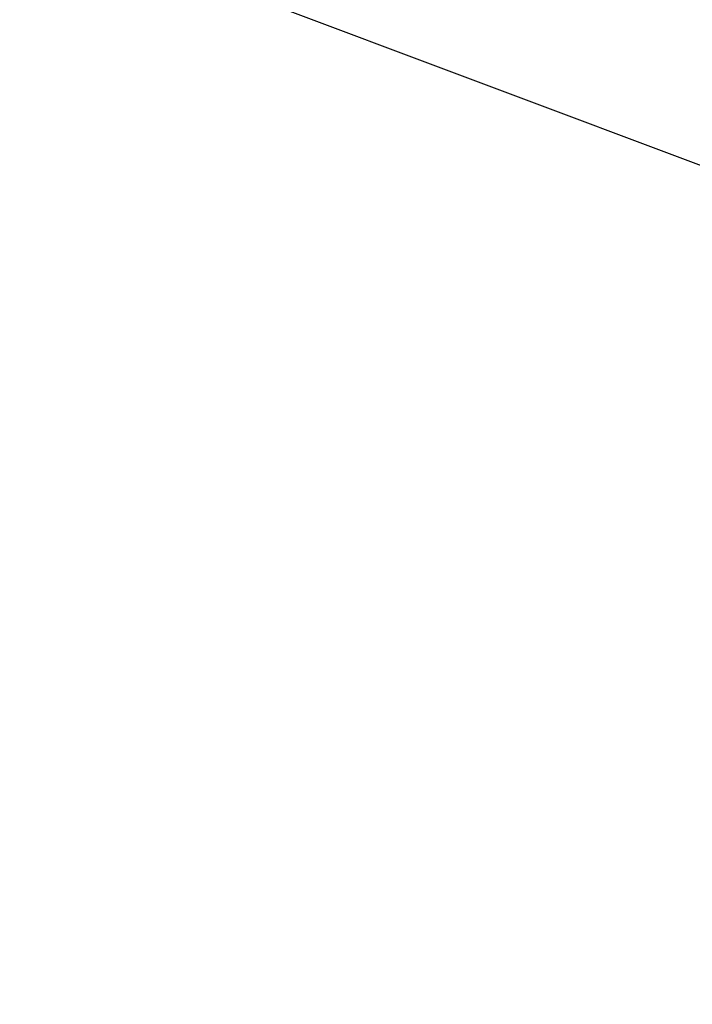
# Model space of a CAD drawing. Header units: millimetres. Extents: x 54 to 130, y 13 to 286.
# Tile 162 of 256: x 99.8837 to 99.9678, y 13.5532 to 13.6763. Entities that reach past the tile are written whole.
import ezdxf

# ---------------------------------------------------------------- set-up
doc = ezdxf.new("R2010")
doc.units = ezdxf.units.MM

msp = doc.modelspace()

# ---------------------------------------------------------------- linework, layer by layer
at = {"color": 7, "linetype": 'Continuous', "lineweight": 25, "flags": 128}
msp.add_lwpolyline([(100.78594, 13.45111), (100.39214, 13.49921), (99.87041, 13.695), (99.36119, 14.0213), (98.99785, 14.34183), (98.64368, 14.73057), (98.29867, 15.18752), (97.96283, 15.71268), (97.71697, 16.15028), (97.47682, 16.6233), (97.24236, 17.13174), (97.0136, 17.67561), (96.79054, 18.2549), (96.43144, 19.29911), (96.08816, 20.44172)], dxfattribs=at)
at = {"color": 7, "linetype": 'Continuous', "lineweight": 25}
msp.add_open_spline([(97.24468, 13.28395), (96.81766, 13.29095), (95.96961, 13.30486), (94.70916, 13.41955), (93.47079, 13.60335), (92.34391, 13.84365), (91.32637, 14.1202), (90.41462, 14.41728), (89.5216, 14.75845), (88.64724, 15.14366), (87.63147, 15.65378), (86.48864, 16.31941), (85.24029, 17.17494), (84.27492, 17.94497), (83.56042, 18.57576), (83.07295, 19.03252), (82.59479, 19.50745), (82.12592, 20.00056), (81.66635, 20.51185), (81.21607, 21.04132), (80.75411, 21.61508), (80.28367, 22.23383), (79.80834, 22.89834), (79.34939, 23.5807), (78.90683, 24.2809), (78.49311, 24.97798), (78.13944, 25.6112), (77.84118, 26.17444), (77.58364, 26.68416), (77.3363, 27.19799), (77.09918, 27.71592), (76.87225, 28.23795), (76.65977, 28.75399), (76.4634, 29.25681), (76.28531, 29.73945), (76.12434, 30.20538), (75.98021, 30.65452), (75.85381, 31.08713), (75.7319, 31.53995), (75.63179, 32.02109), (75.57557, 32.53666), (75.56714, 33.04935), (75.61035, 33.59531), (75.71684, 34.16917), (75.90188, 34.76192), (76.14967, 35.31329), (76.44467, 35.81608), (76.77829, 36.26132), (77.09648, 36.59424), (77.37465, 36.83461), (77.59748, 36.99976), (77.80231, 37.12907), (78.02008, 37.24336), (78.28075, 37.37425), (78.61905, 37.54117), (79.00461, 37.72839), (79.40423, 37.91659), (79.7268, 38.06445), (79.96951, 38.17353), (80.13078, 38.24522), (80.2928, 38.31644), (80.45556, 38.38721), (80.61905, 38.45751), (80.99535, 38.6175), (81.59327, 38.8637), (82.42313, 39.18832), (83.27816, 39.50617), (84.18038, 39.82507), (85.20124, 40.16756), (86.55103, 40.59478), (88.18945, 41.0676), (90.02235, 41.53079), (91.58872, 41.86871), (92.8975, 42.11823), (93.96547, 42.3011), (95.02701, 42.46255), (96.02957, 42.59576), (97.03782, 42.71293), (98.02919, 42.80728), (99.02663, 42.8782), (99.66222, 42.89559), (99.9648, 42.90387)], degree=3, knots=[0, 0, 0, 0, 0.0215858, 0.0428687, 0.0639217, 0.0848202, 0.1010263, 0.1171334, 0.1331801, 0.1492051, 0.1652474, 0.1903752, 0.2156371, 0.2411655, 0.2522215, 0.2633599, 0.2745901, 0.2859216, 0.2973633, 0.3089243, 0.3206129, 0.3341087, 0.3476732, 0.3613181, 0.3750546, 0.3888939, 0.4016342, 0.41111, 0.4205652, 0.4300034, 0.4394281, 0.4488429, 0.4582516, 0.4671143, 0.4756156, 0.4837591, 0.4915486, 0.4989887, 0.5060846, 0.5147711, 0.5232836, 0.5316971, 0.5400897, 0.5503301, 0.5605114, 0.5707826, 0.5802668, 0.5894496, 0.5984559, 0.6032239, 0.6078494, 0.6123587, 0.6153784, 0.6202211, 0.6270421, 0.634369, 0.6418007, 0.6492856, 0.6522409, 0.6552045, 0.6581765, 0.6611571, 0.6641461, 0.6671438, 0.681761, 0.6967326, 0.7120629, 0.727756, 0.7449929, 0.7663805, 0.7991885, 0.8310477, 0.8618168, 0.8801083, 0.8983536, 0.9165588, 0.9343638, 0.9494637, 0.967858, 0.9846986, 1, 1, 1, 1], dxfattribs=at)

doc.saveas('drawing.dxf')
